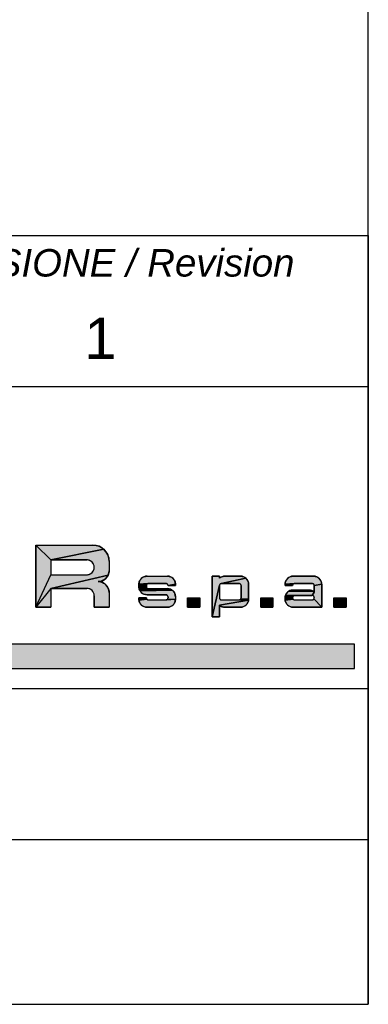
# Model space of a CAD drawing. Extents: x -1529 to 1181, y 8 to 1701.
# Tile 60 of 74: x 1156 to 1181, y 8 to 80. Entities that reach past the tile are written whole.
import ezdxf

# ---------------------------------------------------------------- set-up
doc = ezdxf.new("R2010")
doc.units = 0
doc.header["$LTSCALE"] = 65.395
doc.layers.get('0').update_dxf_attribs({"linetype": 'CONTINUOUS'})
doc.layers.add('7_ALL_NOTE', color=7, linetype='CONTINUOUS')
doc.styles.add('TEXTSTYLE_2', font='ariali.ttf')
doc.styles.add('TEXTSTYLE_3', font='arial.ttf')

# ---------------------------------------------------------------- blocks, each defined once
blk = doc.blocks.new('SICOR_LOGO_BL0', base_point=(1142.225, 40.445))
at = {"linetype": 'CONTINUOUS'}
for points in [[(1161.744, 41.143), (1157.897, 40.363), (1156.813, 41.447), (1160.953, 41.447), (1161.076, 41.441), (1161.199, 41.421), (1161.318, 41.389), (1161.434, 41.345), (1161.544, 41.289), (1161.648, 41.221)], [(1157.897, 40.363), (1161.744, 41.143), (1161.832, 41.056), (1161.91, 40.96), (1161.977, 40.856), (1162.033, 40.745), (1162.078, 40.63), (1162.11, 40.51), (1162.129, 40.388), (1162.136, 40.264), (1162.136, 39.574), (1162.131, 39.492), (1162.118, 39.411), (1162.097, 39.331), (1162.067, 39.254), (1157.897, 38.293), (1156.813, 36.913), (1157.897, 39.279), (1160.509, 39.279), (1160.566, 39.282), (1160.622, 39.291), (1160.677, 39.305), (1160.73, 39.326), (1160.78, 39.351), (1160.828, 39.382), (1160.872, 39.418), (1160.912, 39.458), (1160.948, 39.502), (1160.979, 39.55), (1161.005, 39.6), (1161.025, 39.653), (1161.04, 39.708), (1161.048, 39.764), (1161.051, 39.821), (1161.048, 39.878), (1161.04, 39.934), (1161.025, 39.988), (1161.005, 40.041), (1160.979, 40.092), (1160.948, 40.139), (1160.912, 40.184), (1160.872, 40.224), (1160.828, 40.259), (1160.78, 40.29), (1160.73, 40.316), (1160.677, 40.336), (1160.622, 40.351), (1160.566, 40.36), (1160.509, 40.363)], [(1157.897, 38.293), (1162.067, 39.254), (1162.03, 39.18), (1161.985, 39.111), (1161.933, 39.047), (1161.875, 38.989), (1161.811, 38.937), (1161.741, 38.892), (1161.668, 38.854), (1161.591, 38.825), (1161.347, 38.786), (1161.429, 38.782), (1161.511, 38.769), (1161.591, 38.747), (1161.668, 38.718), (1161.741, 38.68), (1161.811, 38.635), (1161.875, 38.583), (1161.933, 38.525), (1161.985, 38.461), (1162.03, 38.392), (1162.067, 38.318), (1162.097, 38.241), (1162.118, 38.161), (1162.131, 38.08), (1162.136, 37.998), (1162.136, 36.913), (1161.051, 36.913), (1161.051, 37.751), (1161.048, 37.808), (1161.04, 37.864), (1161.025, 37.919), (1161.005, 37.972), (1160.979, 38.022), (1160.948, 38.07), (1160.912, 38.114), (1160.872, 38.154), (1160.828, 38.19), (1160.78, 38.221), (1160.73, 38.246), (1160.677, 38.267), (1160.622, 38.281), (1160.566, 38.29), (1160.509, 38.293)], [(1164.836, 39.177), (1164.898, 39.18), (1166.377, 39.18), (1166.438, 39.177), (1166.5, 39.167), (1166.559, 39.151), (1166.617, 39.129), (1166.672, 39.101), (1166.724, 39.067), (1166.772, 39.028), (1166.816, 38.985), (1166.855, 38.936), (1166.889, 38.885), (1166.917, 38.829), (1166.939, 38.772), (1166.955, 38.712), (1166.965, 38.651), (1166.968, 38.589), (1166.425, 38.506), (1166.423, 38.521), (1166.419, 38.536), (1166.413, 38.55), (1166.406, 38.564), (1166.398, 38.577), (1166.388, 38.589), (1166.377, 38.6), (1166.365, 38.61), (1166.352, 38.618), (1166.338, 38.625), (1166.324, 38.631), (1166.309, 38.635), (1166.294, 38.637), (1166.278, 38.638), (1164.997, 38.638), (1164.981, 38.637), (1164.307, 38.589), (1164.31, 38.651), (1164.32, 38.712), (1164.336, 38.772), (1164.358, 38.829), (1164.386, 38.885), (1164.42, 38.936), (1164.459, 38.985), (1164.503, 39.028), (1164.551, 39.067), (1164.603, 39.101), (1164.658, 39.129), (1164.715, 39.151), (1164.775, 39.167)], [(1170.519, 39.179), (1170.562, 39.18), (1171.696, 39.18), (1171.758, 39.177), (1171.819, 39.167), (1171.879, 39.151), (1171.936, 39.129), (1171.992, 39.101), (1172.043, 39.067), (1172.092, 39.028), (1170.285, 38.635), (1170.27, 38.631), (1170.256, 38.625), (1170.242, 38.618), (1170.229, 38.61), (1170.217, 38.6), (1170.206, 38.589), (1170.196, 38.577), (1170.188, 38.564), (1170.181, 38.55), (1170.175, 38.536), (1170.171, 38.521), (1169.626, 36.223), (1169.626, 39.18), (1170.168, 39.18), (1170.168, 39.03), (1170.201, 39.057), (1170.236, 39.082), (1170.273, 39.105), (1170.312, 39.124), (1170.351, 39.141), (1170.392, 39.155), (1170.434, 39.166), (1170.476, 39.174)], [(1170.316, 38.638), (1170.301, 38.637), (1170.285, 38.635), (1172.092, 39.028), (1172.135, 38.985), (1172.174, 38.936), (1172.208, 38.885), (1172.236, 38.829), (1172.258, 38.772), (1172.274, 38.712), (1172.284, 38.651), (1172.287, 38.589), (1172.287, 38.49), (1172.287, 37.505), (1171.725, 37.529), (1171.732, 37.543), (1171.738, 37.558), (1171.742, 37.573), (1171.744, 37.588), (1171.745, 37.603), (1171.745, 38.49), (1171.744, 38.506), (1171.742, 38.521), (1171.738, 38.536), (1171.732, 38.55), (1171.725, 38.564), (1171.717, 38.577), (1171.707, 38.589), (1171.696, 38.6), (1171.684, 38.61), (1171.671, 38.618), (1171.657, 38.625), (1171.643, 38.631), (1171.628, 38.635), (1171.613, 38.637), (1171.597, 38.638)], [(1175.478, 39.177), (1175.54, 39.18), (1177.018, 39.18), (1177.08, 39.177), (1177.141, 39.167), (1177.201, 39.151), (1177.259, 39.129), (1177.314, 39.101), (1177.366, 39.067), (1177.414, 39.028), (1177.458, 38.985), (1177.497, 38.936), (1177.53, 38.885), (1177.558, 38.829), (1177.581, 38.772), (1177.597, 38.712), (1177.606, 38.651), (1177.609, 38.589), (1177.067, 38.506), (1177.064, 38.521), (1177.06, 38.536), (1177.055, 38.55), (1177.048, 38.564), (1177.039, 38.577), (1177.029, 38.589), (1177.018, 38.6), (1177.006, 38.61), (1176.993, 38.618), (1176.98, 38.625), (1176.965, 38.631), (1176.95, 38.635), (1176.935, 38.637), (1176.92, 38.638), (1175.638, 38.638), (1175.623, 38.637), (1174.948, 38.589), (1174.952, 38.651), (1174.961, 38.712), (1174.977, 38.772), (1174.999, 38.829), (1175.028, 38.885), (1175.061, 38.936), (1175.1, 38.985), (1175.144, 39.028), (1175.192, 39.067), (1175.244, 39.101), (1175.299, 39.129), (1175.357, 39.151), (1175.417, 39.167)], [(1164.887, 38.589), (1164.877, 38.577), (1164.307, 38.412), (1164.307, 38.589), (1164.981, 38.637), (1164.966, 38.635), (1164.951, 38.631), (1164.937, 38.625), (1164.923, 38.618), (1164.91, 38.61), (1164.898, 38.6)], [(1164.849, 38.421), (1164.85, 38.406), (1164.31, 38.35), (1164.307, 38.412), (1164.877, 38.577), (1164.869, 38.564), (1164.862, 38.55), (1164.856, 38.536), (1164.852, 38.521), (1164.85, 38.506), (1164.849, 38.49)], [(1164.862, 38.361), (1164.869, 38.347), (1164.32, 38.289), (1164.31, 38.35), (1164.85, 38.406), (1164.852, 38.39), (1164.856, 38.376)], [(1164.923, 38.293), (1164.937, 38.286), (1164.336, 38.229), (1164.32, 38.289), (1164.869, 38.347), (1164.877, 38.334), (1164.887, 38.322), (1164.898, 38.311), (1164.91, 38.302)], [(1166.559, 38.244), (1166.617, 38.222), (1164.358, 38.171), (1164.336, 38.229), (1164.937, 38.286), (1164.951, 38.281), (1164.966, 38.277), (1164.981, 38.274), (1164.997, 38.273), (1166.377, 38.273), (1166.438, 38.27), (1166.5, 38.26)], [(1166.672, 38.194), (1166.724, 38.16), (1164.386, 38.116), (1164.358, 38.171), (1166.617, 38.222)], [(1166.772, 38.121), (1166.816, 38.078), (1166.855, 38.03), (1166.889, 37.978), (1166.917, 37.923), (1166.939, 37.865), (1166.955, 37.805), (1166.965, 37.744), (1166.968, 37.682), (1166.968, 37.505), (1166.352, 37.475), (1166.365, 37.484), (1166.377, 37.493), (1166.388, 37.504), (1166.398, 37.516), (1166.406, 37.529), (1166.413, 37.543), (1166.419, 37.558), (1166.423, 37.573), (1166.425, 37.588), (1166.426, 37.603), (1166.426, 37.672), (1166.425, 37.688), (1166.423, 37.703), (1166.419, 37.718), (1166.413, 37.732), (1166.406, 37.746), (1166.398, 37.759), (1166.388, 37.771), (1166.377, 37.782), (1166.365, 37.792), (1166.352, 37.8), (1166.338, 37.807), (1166.324, 37.813), (1166.309, 37.817), (1166.294, 37.819), (1166.278, 37.82), (1164.898, 37.82), (1164.836, 37.823), (1164.775, 37.833), (1164.715, 37.849), (1164.658, 37.871), (1164.603, 37.899), (1164.551, 37.933), (1164.503, 37.972), (1164.459, 38.016), (1164.42, 38.064), (1164.386, 38.116), (1166.724, 38.16)], [(1171.597, 37.455), (1171.613, 37.456), (1172.284, 37.443), (1170.168, 37.064), (1170.168, 36.223), (1169.626, 36.223), (1170.171, 38.521), (1170.169, 38.506), (1170.168, 38.49), (1170.168, 37.603), (1170.169, 37.588), (1170.171, 37.573), (1170.175, 37.558), (1170.181, 37.543), (1170.188, 37.529), (1170.196, 37.516), (1170.206, 37.504), (1170.217, 37.493), (1170.229, 37.484), (1170.242, 37.475), (1170.256, 37.468), (1170.27, 37.463), (1170.285, 37.459), (1170.301, 37.456), (1170.316, 37.455)], [(1175.528, 38.589), (1175.519, 38.577), (1174.948, 38.49), (1174.948, 38.589), (1175.623, 38.637), (1175.608, 38.635), (1175.593, 38.631), (1175.578, 38.625), (1175.564, 38.618), (1175.551, 38.61), (1175.539, 38.6)], [(1175.491, 38.506), (1175.49, 38.49), (1174.948, 38.49), (1175.519, 38.577), (1175.51, 38.564), (1175.503, 38.55), (1175.498, 38.536), (1175.494, 38.521)], [(1176.999, 38.072), (1177.034, 38.047), (1177.067, 38.019), (1176.92, 37.776), (1175.663, 37.776), (1174.976, 37.782), (1174.997, 37.837), (1175.024, 37.889), (1175.056, 37.938), (1175.093, 37.984), (1175.134, 38.026), (1175.18, 38.063), (1176.962, 38.095)], [(1176.843, 38.145), (1176.884, 38.131), (1176.924, 38.114), (1176.962, 38.095), (1175.18, 38.063), (1175.229, 38.095), (1175.282, 38.121), (1175.337, 38.142), (1176.802, 38.156)], [(1176.716, 38.168), (1176.759, 38.164), (1176.802, 38.156), (1175.337, 38.142), (1175.393, 38.158), (1175.451, 38.167), (1175.51, 38.17), (1176.673, 38.17)], [(1177.067, 38.506), (1177.609, 38.589), (1177.609, 38.49), (1177.609, 36.913), (1177.048, 37.529), (1177.055, 37.543), (1177.06, 37.558), (1177.064, 37.573), (1177.067, 37.588), (1177.067, 37.628), (1177.067, 37.643), (1177.064, 37.659), (1177.06, 37.674), (1177.055, 37.688), (1177.048, 37.702), (1177.039, 37.715), (1177.029, 37.727), (1177.018, 37.738), (1177.006, 37.748), (1176.993, 37.756), (1176.98, 37.763), (1176.965, 37.769), (1176.95, 37.773), (1176.935, 37.775), (1176.92, 37.776), (1177.067, 38.019), (1177.067, 38.49)], [(1164.877, 37.516), (1164.887, 37.504), (1164.31, 37.443), (1164.307, 37.505), (1164.307, 37.603), (1164.849, 37.603), (1164.85, 37.588), (1164.852, 37.573), (1164.856, 37.558), (1164.862, 37.543), (1164.869, 37.529)], [(1166.278, 37.455), (1166.294, 37.456), (1166.968, 37.505), (1166.965, 37.443), (1166.955, 37.382), (1166.939, 37.322), (1166.917, 37.264), (1166.889, 37.209), (1166.855, 37.157), (1166.816, 37.109), (1166.772, 37.065), (1166.724, 37.026), (1166.672, 36.993), (1166.617, 36.964), (1166.559, 36.942), (1166.5, 36.926), (1166.438, 36.917), (1166.377, 36.913), (1164.898, 36.913), (1164.836, 36.917), (1164.775, 36.926), (1164.715, 36.942), (1164.658, 36.964), (1164.603, 36.993), (1164.551, 37.026), (1164.503, 37.065), (1164.459, 37.109), (1164.42, 37.157), (1164.386, 37.209), (1164.358, 37.264), (1164.336, 37.322), (1164.32, 37.382), (1164.31, 37.443), (1164.887, 37.504), (1164.898, 37.493), (1164.91, 37.484), (1164.923, 37.475), (1164.937, 37.468), (1164.951, 37.463), (1164.966, 37.459), (1164.981, 37.456), (1164.997, 37.455)], [(1166.352, 37.475), (1166.968, 37.505), (1166.294, 37.456), (1166.309, 37.459), (1166.324, 37.463), (1166.338, 37.468)], [(1170.168, 37.064), (1172.284, 37.443), (1172.274, 37.382), (1172.258, 37.322), (1172.236, 37.264), (1172.208, 37.209), (1172.174, 37.157), (1172.135, 37.109), (1172.092, 37.065), (1172.043, 37.026), (1171.992, 36.993), (1171.936, 36.964), (1171.879, 36.942), (1171.819, 36.926), (1171.758, 36.917), (1171.696, 36.913), (1170.562, 36.913), (1170.519, 36.915), (1170.476, 36.92), (1170.434, 36.927), (1170.392, 36.938), (1170.351, 36.952), (1170.312, 36.969), (1170.273, 36.989), (1170.236, 37.011), (1170.201, 37.036)], [(1171.717, 37.516), (1171.725, 37.529), (1172.287, 37.505), (1172.284, 37.443), (1171.613, 37.456), (1171.628, 37.459), (1171.643, 37.463), (1171.657, 37.468), (1171.671, 37.475), (1171.684, 37.484), (1171.696, 37.493), (1171.707, 37.504)], [(1175.505, 37.673), (1175.499, 37.657), (1174.948, 37.603), (1174.951, 37.667), (1175.535, 37.719), (1175.523, 37.705), (1175.514, 37.69)], [(1175.491, 37.621), (1175.49, 37.603), (1174.948, 37.505), (1174.948, 37.603), (1175.499, 37.657), (1175.494, 37.639)], [(1175.519, 37.516), (1175.528, 37.504), (1174.952, 37.443), (1174.948, 37.505), (1175.49, 37.603), (1175.491, 37.588), (1175.494, 37.573), (1175.498, 37.558), (1175.503, 37.543), (1175.51, 37.529)], [(1175.548, 37.731), (1175.535, 37.719), (1174.951, 37.667), (1174.961, 37.725), (1174.976, 37.782), (1175.645, 37.775), (1175.627, 37.772), (1175.61, 37.767), (1175.593, 37.761), (1175.577, 37.753), (1175.562, 37.743)], [(1176.92, 37.455), (1176.935, 37.456), (1176.95, 37.459), (1176.965, 37.463), (1176.98, 37.468), (1176.993, 37.475), (1177.006, 37.484), (1177.018, 37.493), (1177.029, 37.504), (1177.039, 37.516), (1177.048, 37.529), (1177.609, 36.913), (1175.54, 36.913), (1175.478, 36.917), (1175.417, 36.926), (1175.357, 36.942), (1175.299, 36.964), (1175.244, 36.993), (1175.192, 37.026), (1175.144, 37.065), (1175.1, 37.109), (1175.061, 37.157), (1175.028, 37.209), (1174.999, 37.264), (1174.977, 37.322), (1174.961, 37.382), (1174.952, 37.443), (1175.528, 37.504), (1175.539, 37.493), (1175.551, 37.484), (1175.564, 37.475), (1175.578, 37.468), (1175.593, 37.463), (1175.608, 37.459), (1175.623, 37.456), (1175.638, 37.455)]]:
    blk.add_hatch(color=1, dxfattribs=at).paths.add_polyline_path(points)
at = {"color": 1, "linetype": 'CONTINUOUS'}
for p, q in [((1156.813, 41.447), (1156.813, 36.913)), ((1156.813, 41.447), (1160.953, 41.447)), ((1156.813, 36.913), (1156.813, 41.447)), ((1156.813, 41.447), (1160.953, 41.447)), ((1156.813, 40.264), (1156.813, 39.18)), ((1156.813, 40.264), (1156.813, 39.18)), ((1157.897, 40.363), (1160.509, 40.363)), ((1157.897, 40.363), (1157.897, 39.279)), ((1160.509, 40.363), (1157.897, 40.363)), ((1157.897, 40.363), (1157.897, 39.279)), ((1162.136, 40.264), (1162.136, 39.574)), ((1162.136, 40.264), (1162.136, 40.067)), ((1162.136, 40.264), (1162.136, 39.574)), ((1157.897, 40.067), (1157.897, 40.018)), ((1157.897, 39.279), (1160.509, 39.279)), ((1157.897, 39.279), (1160.509, 39.279)), ((1164.898, 39.18), (1166.377, 39.18)), ((1164.898, 39.18), (1166.377, 39.18)), ((1170.168, 39.18), (1169.626, 39.18)), ((1169.626, 39.18), (1169.626, 36.223)), ((1169.626, 39.18), (1169.626, 36.223)), ((1170.168, 39.18), (1169.626, 39.18)), ((1170.168, 39.18), (1170.168, 39.03)), ((1170.168, 39.03), (1170.168, 39.18)), ((1170.562, 39.18), (1171.696, 39.18)), ((1171.696, 39.18), (1170.562, 39.18)), ((1175.54, 39.18), (1177.018, 39.18)), ((1177.018, 39.18), (1175.54, 39.18)), ((1157.897, 38.293), (1157.897, 36.913)), ((1157.897, 38.293), (1160.509, 38.293)), ((1160.509, 38.293), (1157.897, 38.293)), ((1157.897, 38.293), (1157.897, 36.913)), ((1164.307, 38.589), (1164.307, 38.412)), ((1164.307, 38.412), (1164.307, 38.589)), ((1164.849, 38.49), (1164.849, 38.421)), ((1164.849, 38.49), (1164.849, 38.421)), ((1164.997, 38.638), (1166.278, 38.638)), ((1166.278, 38.638), (1164.997, 38.638)), ((1164.997, 38.273), (1166.377, 38.273)), ((1164.997, 38.273), (1166.377, 38.273)), ((1166.426, 38.49), (1166.968, 38.49)), ((1166.968, 38.49), (1166.426, 38.49)), ((1166.968, 38.589), (1166.968, 38.49)), ((1166.968, 38.589), (1166.968, 38.49)), ((1169.626, 38.589), (1169.626, 38.367)), ((1170.168, 38.49), (1170.168, 37.603)), ((1170.168, 38.49), (1170.168, 38.466)), ((1170.168, 38.49), (1170.168, 37.603)), ((1170.316, 38.638), (1171.597, 38.638)), ((1171.597, 38.638), (1170.316, 38.638)), ((1171.745, 38.49), (1171.745, 37.628)), ((1171.745, 37.628), (1171.745, 38.49)), ((1172.287, 38.589), (1172.287, 38.49)), ((1172.287, 38.49), (1172.287, 38.589)), ((1172.287, 38.49), (1172.287, 37.505)), ((1172.287, 37.505), (1172.287, 38.49)), ((1174.948, 38.589), (1174.948, 38.49)), ((1174.948, 38.589), (1174.948, 38.49)), ((1175.49, 38.49), (1174.948, 38.49)), ((1174.948, 38.49), (1175.49, 38.49)), ((1175.51, 38.17), (1176.673, 38.17)), ((1176.673, 38.17), (1175.51, 38.17)), ((1175.638, 38.638), (1176.92, 38.638)), ((1175.638, 38.638), (1176.92, 38.638)), ((1177.067, 38.49), (1177.067, 38.019)), ((1177.067, 38.49), (1177.067, 38.019)), ((1177.609, 38.589), (1177.609, 38.49)), ((1177.609, 38.49), (1177.609, 38.589)), ((1177.609, 38.49), (1177.609, 36.913)), ((1177.609, 36.913), (1177.609, 38.49)), ((1161.051, 37.751), (1161.051, 36.913)), ((1161.051, 36.913), (1161.051, 37.751)), ((1162.136, 37.998), (1162.136, 36.913)), ((1162.136, 37.998), (1162.136, 36.913)), ((1164.849, 37.603), (1164.307, 37.603)), ((1164.307, 37.505), (1164.307, 37.603)), ((1164.307, 37.505), (1164.307, 37.603)), ((1164.307, 37.603), (1164.849, 37.603)), ((1164.898, 37.82), (1166.278, 37.82)), ((1166.278, 37.82), (1164.898, 37.82)), ((1164.997, 37.455), (1166.278, 37.455)), ((1164.997, 37.455), (1166.278, 37.455)), ((1166.426, 37.672), (1166.426, 37.603)), ((1166.426, 37.603), (1166.426, 37.672)), ((1166.968, 37.682), (1166.968, 37.505)), ((1166.968, 37.682), (1166.968, 37.505)), ((1167.852, 37.603), (1168.739, 37.603)), ((1167.852, 37.603), (1167.852, 36.913)), ((1167.852, 36.913), (1167.852, 37.603)), ((1167.852, 37.603), (1168.739, 37.603)), ((1168.739, 37.603), (1168.739, 36.913)), ((1168.739, 37.603), (1168.739, 36.913)), ((1169.626, 37.603), (1169.626, 37.505)), ((1170.316, 37.455), (1171.597, 37.455)), ((1170.316, 37.455), (1171.597, 37.455)), ((1171.745, 37.628), (1171.745, 37.603)), ((1171.745, 37.603), (1171.745, 37.628)), ((1173.174, 37.603), (1174.061, 37.603)), ((1173.174, 37.603), (1173.174, 36.913)), ((1173.174, 36.913), (1173.174, 37.603)), ((1173.174, 37.603), (1174.061, 37.603)), ((1174.061, 37.603), (1174.061, 36.913)), ((1174.061, 37.603), (1174.061, 36.913)), ((1174.948, 37.603), (1174.948, 37.608)), ((1174.948, 37.608), (1174.948, 37.603)), ((1174.948, 37.603), (1174.948, 37.505)), ((1174.948, 37.603), (1174.948, 37.505)), ((1175.638, 37.455), (1176.92, 37.455)), ((1175.638, 37.455), (1176.92, 37.455)), ((1175.663, 37.776), (1176.92, 37.776)), ((1176.92, 37.776), (1175.663, 37.776)), ((1177.067, 37.628), (1177.067, 37.603)), ((1177.067, 37.603), (1177.067, 37.628)), ((1177.609, 37.726), (1177.609, 37.505)), ((1178.497, 37.603), (1179.384, 37.603)), ((1178.497, 37.603), (1178.497, 36.913)), ((1178.497, 36.913), (1178.497, 37.603)), ((1178.497, 37.603), (1179.384, 37.603)), ((1179.384, 37.603), (1179.384, 36.913)), ((1179.384, 37.603), (1179.384, 36.913)), ((1156.813, 36.913), (1157.897, 36.913)), ((1157.897, 36.913), (1156.813, 36.913)), ((1161.051, 36.913), (1162.136, 36.913)), ((1162.136, 36.913), (1161.051, 36.913)), ((1164.898, 36.913), (1166.377, 36.913)), ((1166.377, 36.913), (1164.898, 36.913)), ((1167.852, 36.913), (1168.739, 36.913)), ((1168.739, 36.913), (1167.852, 36.913)), ((1170.168, 37.064), (1170.168, 36.223)), ((1170.168, 36.223), (1170.168, 37.064)), ((1170.562, 36.913), (1171.696, 36.913)), ((1170.562, 36.913), (1171.696, 36.913)), ((1173.174, 36.913), (1174.061, 36.913)), ((1174.061, 36.913), (1173.174, 36.913)), ((1175.54, 36.913), (1177.609, 36.913)), ((1175.54, 36.913), (1177.609, 36.913)), ((1178.497, 36.913), (1179.384, 36.913)), ((1179.384, 36.913), (1178.497, 36.913)), ((1170.168, 36.223), (1169.626, 36.223)), ((1169.626, 36.223), (1170.168, 36.223)), ((1180.003, 34.226), (1126.364, 34.226)), ((1180.003, 34.226), (1126.364, 34.226)), ((1180.003, 34.226), (1126.364, 34.226)), ((1180.003, 32.448), (1180.003, 34.226)), ((1180.003, 32.448), (1180.003, 34.226)), ((1180.003, 32.448), (1180.003, 34.226)), ((1109.78, 32.448), (1180.003, 32.448)), ((1109.78, 32.448), (1180.003, 32.448)), ((1109.78, 32.448), (1180.003, 32.448))]:
    blk.add_line(p, q, dxfattribs=at)
for points in [[(1161.744, 41.143), (1157.897, 40.363), (1156.813, 41.447), (1160.953, 41.447), (1161.076, 41.441), (1161.199, 41.421), (1161.318, 41.389), (1161.434, 41.345), (1161.544, 41.289), (1161.648, 41.221), (1161.744, 41.143)], [(1157.897, 40.363), (1161.744, 41.143), (1161.832, 41.056), (1161.91, 40.96), (1161.977, 40.856), (1162.033, 40.745), (1162.078, 40.63), (1162.11, 40.51), (1162.129, 40.388), (1162.136, 40.264), (1162.136, 39.574), (1162.131, 39.492), (1162.118, 39.411), (1162.097, 39.331), (1162.067, 39.254), (1157.897, 38.293), (1156.813, 36.913), (1157.897, 39.279), (1160.509, 39.279), (1160.566, 39.282), (1160.622, 39.291), (1160.677, 39.305), (1160.73, 39.326), (1160.78, 39.351), (1160.828, 39.382), (1160.872, 39.418), (1160.912, 39.458), (1160.948, 39.502), (1160.979, 39.55), (1161.005, 39.6), (1161.025, 39.653), (1161.04, 39.708), (1161.048, 39.764), (1161.051, 39.821), (1161.048, 39.878), (1161.04, 39.934), (1161.025, 39.988), (1161.005, 40.041), (1160.979, 40.092), (1160.948, 40.139), (1160.912, 40.184), (1160.872, 40.224), (1160.828, 40.259), (1160.78, 40.29), (1160.73, 40.316), (1160.677, 40.336), (1160.622, 40.351), (1160.566, 40.36), (1160.509, 40.363), (1157.897, 40.363)], [(1157.897, 38.293), (1162.067, 39.254), (1162.03, 39.18), (1161.985, 39.111), (1161.933, 39.047), (1161.875, 38.989), (1161.811, 38.937), (1161.741, 38.892), (1161.668, 38.854), (1161.591, 38.825), (1161.347, 38.786), (1161.429, 38.782), (1161.511, 38.769), (1161.591, 38.747), (1161.668, 38.718), (1161.741, 38.68), (1161.811, 38.635), (1161.875, 38.583), (1161.933, 38.525), (1161.985, 38.461), (1162.03, 38.392), (1162.067, 38.318), (1162.097, 38.241), (1162.118, 38.161), (1162.131, 38.08), (1162.136, 37.998), (1162.136, 36.913), (1161.051, 36.913), (1161.051, 37.751), (1161.048, 37.808), (1161.04, 37.864), (1161.025, 37.919), (1161.005, 37.972), (1160.979, 38.022), (1160.948, 38.07), (1160.912, 38.114), (1160.872, 38.154), (1160.828, 38.19), (1160.78, 38.221), (1160.73, 38.246), (1160.677, 38.267), (1160.622, 38.281), (1160.566, 38.29), (1160.509, 38.293), (1157.897, 38.293)], [(1164.836, 39.177), (1164.898, 39.18), (1166.377, 39.18), (1166.438, 39.177), (1166.5, 39.167), (1166.559, 39.151), (1166.617, 39.129), (1166.672, 39.101), (1166.724, 39.067), (1166.772, 39.028), (1166.816, 38.985), (1166.855, 38.936), (1166.889, 38.885), (1166.917, 38.829), (1166.939, 38.772), (1166.955, 38.712), (1166.965, 38.651), (1166.968, 38.589), (1166.425, 38.506), (1166.423, 38.521), (1166.419, 38.536), (1166.413, 38.55), (1166.406, 38.564), (1166.398, 38.577), (1166.388, 38.589), (1166.377, 38.6), (1166.365, 38.61), (1166.352, 38.618), (1166.338, 38.625), (1166.324, 38.631), (1166.309, 38.635), (1166.294, 38.637), (1166.278, 38.638), (1164.997, 38.638), (1164.981, 38.637), (1164.307, 38.589), (1164.31, 38.651), (1164.32, 38.712), (1164.336, 38.772), (1164.358, 38.829), (1164.386, 38.885), (1164.42, 38.936), (1164.459, 38.985), (1164.503, 39.028), (1164.551, 39.067), (1164.603, 39.101), (1164.658, 39.129), (1164.715, 39.151), (1164.775, 39.167), (1164.836, 39.177)], [(1170.519, 39.179), (1170.562, 39.18), (1171.696, 39.18), (1171.758, 39.177), (1171.819, 39.167), (1171.879, 39.151), (1171.936, 39.129), (1171.992, 39.101), (1172.043, 39.067), (1172.092, 39.028), (1170.285, 38.635), (1170.27, 38.631), (1170.256, 38.625), (1170.242, 38.618), (1170.229, 38.61), (1170.217, 38.6), (1170.206, 38.589), (1170.196, 38.577), (1170.188, 38.564), (1170.181, 38.55), (1170.175, 38.536), (1170.171, 38.521), (1169.626, 36.223), (1169.626, 39.18), (1170.168, 39.18), (1170.168, 39.03), (1170.201, 39.057), (1170.236, 39.082), (1170.273, 39.105), (1170.312, 39.124), (1170.351, 39.141), (1170.392, 39.155), (1170.434, 39.166), (1170.476, 39.174), (1170.519, 39.179)], [(1170.316, 38.638), (1170.301, 38.637), (1170.285, 38.635), (1172.092, 39.028), (1172.135, 38.985), (1172.174, 38.936), (1172.208, 38.885), (1172.236, 38.829), (1172.258, 38.772), (1172.274, 38.712), (1172.284, 38.651), (1172.287, 38.589), (1172.287, 38.49), (1172.287, 37.505), (1171.725, 37.529), (1171.732, 37.543), (1171.738, 37.558), (1171.742, 37.573), (1171.744, 37.588), (1171.745, 37.603), (1171.745, 38.49), (1171.744, 38.506), (1171.742, 38.521), (1171.738, 38.536), (1171.732, 38.55), (1171.725, 38.564), (1171.717, 38.577), (1171.707, 38.589), (1171.696, 38.6), (1171.684, 38.61), (1171.671, 38.618), (1171.657, 38.625), (1171.643, 38.631), (1171.628, 38.635), (1171.613, 38.637), (1171.597, 38.638), (1170.316, 38.638)], [(1175.478, 39.177), (1175.54, 39.18), (1177.018, 39.18), (1177.08, 39.177), (1177.141, 39.167), (1177.201, 39.151), (1177.259, 39.129), (1177.314, 39.101), (1177.366, 39.067), (1177.414, 39.028), (1177.458, 38.985), (1177.497, 38.936), (1177.53, 38.885), (1177.558, 38.829), (1177.581, 38.772), (1177.597, 38.712), (1177.606, 38.651), (1177.609, 38.589), (1177.067, 38.506), (1177.064, 38.521), (1177.06, 38.536), (1177.055, 38.55), (1177.048, 38.564), (1177.039, 38.577), (1177.029, 38.589), (1177.018, 38.6), (1177.006, 38.61), (1176.993, 38.618), (1176.98, 38.625), (1176.965, 38.631), (1176.95, 38.635), (1176.935, 38.637), (1176.92, 38.638), (1175.638, 38.638), (1175.623, 38.637), (1174.948, 38.589), (1174.952, 38.651), (1174.961, 38.712), (1174.977, 38.772), (1174.999, 38.829), (1175.028, 38.885), (1175.061, 38.936), (1175.1, 38.985), (1175.144, 39.028), (1175.192, 39.067), (1175.244, 39.101), (1175.299, 39.129), (1175.357, 39.151), (1175.417, 39.167), (1175.478, 39.177)], [(1164.887, 38.589), (1164.877, 38.577), (1164.307, 38.412), (1164.307, 38.589), (1164.981, 38.637), (1164.966, 38.635), (1164.951, 38.631), (1164.937, 38.625), (1164.923, 38.618), (1164.91, 38.61), (1164.898, 38.6), (1164.887, 38.589)], [(1164.849, 38.421), (1164.85, 38.406), (1164.31, 38.35), (1164.307, 38.412), (1164.877, 38.577), (1164.869, 38.564), (1164.862, 38.55), (1164.856, 38.536), (1164.852, 38.521), (1164.85, 38.506), (1164.849, 38.49), (1164.849, 38.421)], [(1164.862, 38.361), (1164.869, 38.347), (1164.32, 38.289), (1164.31, 38.35), (1164.85, 38.406), (1164.852, 38.39), (1164.856, 38.376), (1164.862, 38.361)], [(1164.923, 38.293), (1164.937, 38.286), (1164.336, 38.229), (1164.32, 38.289), (1164.869, 38.347), (1164.877, 38.334), (1164.887, 38.322), (1164.898, 38.311), (1164.91, 38.302), (1164.923, 38.293)], [(1166.559, 38.244), (1166.617, 38.222), (1164.358, 38.171), (1164.336, 38.229), (1164.937, 38.286), (1164.951, 38.281), (1164.966, 38.277), (1164.981, 38.274), (1164.997, 38.273), (1166.377, 38.273), (1166.438, 38.27), (1166.5, 38.26), (1166.559, 38.244)], [(1166.672, 38.194), (1166.724, 38.16), (1164.386, 38.116), (1164.358, 38.171), (1166.617, 38.222), (1166.672, 38.194)], [(1166.772, 38.121), (1166.816, 38.078), (1166.855, 38.03), (1166.889, 37.978), (1166.917, 37.923), (1166.939, 37.865), (1166.955, 37.805), (1166.965, 37.744), (1166.968, 37.682), (1166.968, 37.505), (1166.352, 37.475), (1166.365, 37.484), (1166.377, 37.493), (1166.388, 37.504), (1166.398, 37.516), (1166.406, 37.529), (1166.413, 37.543), (1166.419, 37.558), (1166.423, 37.573), (1166.425, 37.588), (1166.426, 37.603), (1166.426, 37.672), (1166.425, 37.688), (1166.423, 37.703), (1166.419, 37.718), (1166.413, 37.732), (1166.406, 37.746), (1166.398, 37.759), (1166.388, 37.771), (1166.377, 37.782), (1166.365, 37.792), (1166.352, 37.8), (1166.338, 37.807), (1166.324, 37.813), (1166.309, 37.817), (1166.294, 37.819), (1166.278, 37.82), (1164.898, 37.82), (1164.836, 37.823), (1164.775, 37.833), (1164.715, 37.849), (1164.658, 37.871), (1164.603, 37.899), (1164.551, 37.933), (1164.503, 37.972), (1164.459, 38.016), (1164.42, 38.064), (1164.386, 38.116), (1166.724, 38.16), (1166.772, 38.121)], [(1171.597, 37.455), (1171.613, 37.456), (1172.284, 37.443), (1170.168, 37.064), (1170.168, 36.223), (1169.626, 36.223), (1170.171, 38.521), (1170.169, 38.506), (1170.168, 38.49), (1170.168, 37.603), (1170.169, 37.588), (1170.171, 37.573), (1170.175, 37.558), (1170.181, 37.543), (1170.188, 37.529), (1170.196, 37.516), (1170.206, 37.504), (1170.217, 37.493), (1170.229, 37.484), (1170.242, 37.475), (1170.256, 37.468), (1170.27, 37.463), (1170.285, 37.459), (1170.301, 37.456), (1170.316, 37.455), (1171.597, 37.455)], [(1175.528, 38.589), (1175.519, 38.577), (1174.948, 38.49), (1174.948, 38.589), (1175.623, 38.637), (1175.608, 38.635), (1175.593, 38.631), (1175.578, 38.625), (1175.564, 38.618), (1175.551, 38.61), (1175.539, 38.6), (1175.528, 38.589)], [(1175.491, 38.506), (1175.49, 38.49), (1174.948, 38.49), (1175.519, 38.577), (1175.51, 38.564), (1175.503, 38.55), (1175.498, 38.536), (1175.494, 38.521), (1175.491, 38.506)], [(1176.999, 38.072), (1177.034, 38.047), (1177.067, 38.019), (1176.92, 37.776), (1175.663, 37.776), (1174.976, 37.782), (1174.997, 37.837), (1175.024, 37.889), (1175.056, 37.938), (1175.093, 37.984), (1175.134, 38.026), (1175.18, 38.063), (1176.962, 38.095), (1176.999, 38.072)], [(1176.843, 38.145), (1176.884, 38.131), (1176.924, 38.114), (1176.962, 38.095), (1175.18, 38.063), (1175.229, 38.095), (1175.282, 38.121), (1175.337, 38.142), (1176.802, 38.156), (1176.843, 38.145)], [(1176.716, 38.168), (1176.759, 38.164), (1176.802, 38.156), (1175.337, 38.142), (1175.393, 38.158), (1175.451, 38.167), (1175.51, 38.17), (1176.673, 38.17), (1176.716, 38.168)], [(1177.067, 38.506), (1177.609, 38.589), (1177.609, 38.49), (1177.609, 36.913), (1177.048, 37.529), (1177.055, 37.543), (1177.06, 37.558), (1177.064, 37.573), (1177.067, 37.588), (1177.067, 37.628), (1177.067, 37.643), (1177.064, 37.659), (1177.06, 37.674), (1177.055, 37.688), (1177.048, 37.702), (1177.039, 37.715), (1177.029, 37.727), (1177.018, 37.738), (1177.006, 37.748), (1176.993, 37.756), (1176.98, 37.763), (1176.965, 37.769), (1176.95, 37.773), (1176.935, 37.775), (1176.92, 37.776), (1177.067, 38.019), (1177.067, 38.49), (1177.067, 38.506)], [(1164.877, 37.516), (1164.887, 37.504), (1164.31, 37.443), (1164.307, 37.505), (1164.307, 37.603), (1164.849, 37.603), (1164.85, 37.588), (1164.852, 37.573), (1164.856, 37.558), (1164.862, 37.543), (1164.869, 37.529), (1164.877, 37.516)], [(1166.278, 37.455), (1166.294, 37.456), (1166.968, 37.505), (1166.965, 37.443), (1166.955, 37.382), (1166.939, 37.322), (1166.917, 37.264), (1166.889, 37.209), (1166.855, 37.157), (1166.816, 37.109), (1166.772, 37.065), (1166.724, 37.026), (1166.672, 36.993), (1166.617, 36.964), (1166.559, 36.942), (1166.5, 36.926), (1166.438, 36.917), (1166.377, 36.913), (1164.898, 36.913), (1164.836, 36.917), (1164.775, 36.926), (1164.715, 36.942), (1164.658, 36.964), (1164.603, 36.993), (1164.551, 37.026), (1164.503, 37.065), (1164.459, 37.109), (1164.42, 37.157), (1164.386, 37.209), (1164.358, 37.264), (1164.336, 37.322), (1164.32, 37.382), (1164.31, 37.443), (1164.887, 37.504), (1164.898, 37.493), (1164.91, 37.484), (1164.923, 37.475), (1164.937, 37.468), (1164.951, 37.463), (1164.966, 37.459), (1164.981, 37.456), (1164.997, 37.455), (1166.278, 37.455)], [(1166.352, 37.475), (1166.968, 37.505), (1166.294, 37.456), (1166.309, 37.459), (1166.324, 37.463), (1166.338, 37.468), (1166.352, 37.475)], [(1170.168, 37.064), (1172.284, 37.443), (1172.274, 37.382), (1172.258, 37.322), (1172.236, 37.264), (1172.208, 37.209), (1172.174, 37.157), (1172.135, 37.109), (1172.092, 37.065), (1172.043, 37.026), (1171.992, 36.993), (1171.936, 36.964), (1171.879, 36.942), (1171.819, 36.926), (1171.758, 36.917), (1171.696, 36.913), (1170.562, 36.913), (1170.519, 36.915), (1170.476, 36.92), (1170.434, 36.927), (1170.392, 36.938), (1170.351, 36.952), (1170.312, 36.969), (1170.273, 36.989), (1170.236, 37.011), (1170.201, 37.036), (1170.168, 37.064)], [(1171.717, 37.516), (1171.725, 37.529), (1172.287, 37.505), (1172.284, 37.443), (1171.613, 37.456), (1171.628, 37.459), (1171.643, 37.463), (1171.657, 37.468), (1171.671, 37.475), (1171.684, 37.484), (1171.696, 37.493), (1171.707, 37.504), (1171.717, 37.516)], [(1175.505, 37.673), (1175.499, 37.657), (1174.948, 37.603), (1174.951, 37.667), (1175.535, 37.719), (1175.523, 37.705), (1175.514, 37.69), (1175.505, 37.673)], [(1175.491, 37.621), (1175.49, 37.603), (1174.948, 37.505), (1174.948, 37.603), (1175.499, 37.657), (1175.494, 37.639), (1175.491, 37.621)], [(1175.519, 37.516), (1175.528, 37.504), (1174.952, 37.443), (1174.948, 37.505), (1175.49, 37.603), (1175.491, 37.588), (1175.494, 37.573), (1175.498, 37.558), (1175.503, 37.543), (1175.51, 37.529), (1175.519, 37.516)], [(1175.548, 37.731), (1175.535, 37.719), (1174.951, 37.667), (1174.961, 37.725), (1174.976, 37.782), (1175.645, 37.775), (1175.627, 37.772), (1175.61, 37.767), (1175.593, 37.761), (1175.577, 37.753), (1175.562, 37.743), (1175.548, 37.731)], [(1176.92, 37.455), (1176.935, 37.456), (1176.95, 37.459), (1176.965, 37.463), (1176.98, 37.468), (1176.993, 37.475), (1177.006, 37.484), (1177.018, 37.493), (1177.029, 37.504), (1177.039, 37.516), (1177.048, 37.529), (1177.609, 36.913), (1175.54, 36.913), (1175.478, 36.917), (1175.417, 36.926), (1175.357, 36.942), (1175.299, 36.964), (1175.244, 36.993), (1175.192, 37.026), (1175.144, 37.065), (1175.1, 37.109), (1175.061, 37.157), (1175.028, 37.209), (1174.999, 37.264), (1174.977, 37.322), (1174.961, 37.382), (1174.952, 37.443), (1175.528, 37.504), (1175.539, 37.493), (1175.551, 37.484), (1175.564, 37.475), (1175.578, 37.468), (1175.593, 37.463), (1175.608, 37.459), (1175.623, 37.456), (1175.638, 37.455), (1176.92, 37.455)]]:
    blk.add_lwpolyline(points, dxfattribs=at)
for centre, radius, start, end in [((1160.953, 40.264), 1.183, 0, 90), ((1160.953, 40.264), 1.183, 0, 90), ((1160.509, 39.821), 0.542, 0, 90), ((1160.509, 39.821), 0.542, 0, 90), ((1160.509, 39.821), 0.542, 270, 360), ((1160.509, 39.821), 0.542, 270, 360), ((1161.347, 39.574), 0.788, 270, 360), ((1161.347, 39.574), 0.788, 270, 360), ((1161.347, 37.998), 0.788, 0, 90), ((1161.347, 37.998), 0.788, 0, 90), ((1164.898, 38.589), 0.591, 90, 180), ((1164.898, 38.589), 0.591, 90, 180), ((1166.377, 38.589), 0.591, 0, 90), ((1166.377, 38.589), 0.591, 0, 90), ((1170.562, 38.589), 0.591, 90, 131.81032), ((1170.562, 38.589), 0.591, 90, 131.81032), ((1171.696, 38.589), 0.591, 0, 90), ((1171.696, 38.589), 0.591, 0, 90), ((1175.54, 38.589), 0.591, 90, 180), ((1175.54, 38.589), 0.591, 90, 180), ((1177.018, 38.589), 0.591, 0, 90), ((1177.018, 38.589), 0.591, 0, 90), ((1160.509, 37.751), 0.542, 0, 90), ((1160.509, 37.751), 0.542, 0, 90), ((1164.898, 38.412), 0.591, 180, 270), ((1164.898, 38.412), 0.591, 180, 270), ((1164.997, 38.49), 0.148, 90, 180), ((1164.997, 38.49), 0.148, 90, 180), ((1164.997, 38.421), 0.148, 180, 270), ((1164.997, 38.421), 0.148, 180, 270), ((1166.278, 38.49), 0.148, 0, 90), ((1166.278, 38.49), 0.148, 0, 90), ((1166.377, 37.682), 0.591, 0, 90), ((1166.377, 37.682), 0.591, 0, 90), ((1170.316, 38.49), 0.148, 90, 180), ((1170.316, 38.49), 0.148, 90, 180), ((1171.597, 38.49), 0.148, 0, 90), ((1171.597, 38.49), 0.148, 0, 90), ((1175.51, 37.608), 0.562, 90, 180), ((1175.51, 37.608), 0.562, 90, 180), ((1175.638, 38.49), 0.148, 90, 180), ((1175.638, 38.49), 0.148, 90, 180), ((1176.673, 37.579), 0.591, 48.18968, 90), ((1176.673, 37.579), 0.591, 48.18968, 90), ((1176.92, 38.49), 0.148, 0, 90), ((1176.92, 38.49), 0.148, 0, 90), ((1164.898, 37.505), 0.591, 180, 270), ((1164.898, 37.505), 0.591, 180, 270), ((1164.997, 37.603), 0.148, 180, 270), ((1164.997, 37.603), 0.148, 180, 270), ((1166.278, 37.672), 0.148, 0, 90), ((1166.278, 37.672), 0.148, 0, 90), ((1166.278, 37.603), 0.148, 270, 360), ((1166.278, 37.603), 0.148, 270, 360), ((1166.377, 37.505), 0.591, 270, 360), ((1166.377, 37.505), 0.591, 270, 360), ((1170.316, 37.603), 0.148, 180, 270), ((1170.316, 37.603), 0.148, 180, 270), ((1171.597, 37.603), 0.148, 270, 360), ((1171.597, 37.603), 0.148, 270, 360), ((1171.696, 37.505), 0.591, 270, 360), ((1171.696, 37.505), 0.591, 270, 360), ((1175.54, 37.505), 0.591, 180, 270), ((1175.54, 37.505), 0.591, 180, 270), ((1175.663, 37.603), 0.172, 90, 180), ((1175.663, 37.603), 0.172, 90, 180), ((1175.638, 37.603), 0.148, 180, 270), ((1175.638, 37.603), 0.148, 180, 270), ((1176.92, 37.628), 0.148, 0, 90), ((1176.92, 37.628), 0.148, 0, 90), ((1176.92, 37.603), 0.148, 270, 360), ((1176.92, 37.603), 0.148, 270, 360), ((1170.562, 37.505), 0.591, 228.18968, 270), ((1170.562, 37.505), 0.591, 228.18968, 270)]:
    blk.add_arc(centre, radius, start, end, dxfattribs=at)
for points in [[(1157.897, 39.279), (1156.813, 36.913), (1157.897, 40.363), (1156.813, 41.447)], [(1161.429, 38.79), (1161.347, 38.786), (1161.511, 38.803), (1161.591, 38.825)], [(1157.897, 38.293), (1157.897, 36.913), (1156.813, 36.913)], [(1166.425, 38.506), (1166.968, 38.589), (1166.426, 38.49), (1166.968, 38.49)], [(1168.739, 36.913), (1167.852, 36.913), (1168.739, 37.603), (1167.852, 37.603)], [(1173.174, 36.913), (1173.174, 37.603), (1174.061, 36.913), (1174.061, 37.603)], [(1175.663, 37.776), (1175.645, 37.775), (1174.976, 37.782)], [(1179.384, 37.603), (1179.384, 36.913), (1178.497, 37.603), (1178.497, 36.913)], [(1180.003, 34.226), (1109.78, 32.448), (1126.364, 34.226)], [(1180.003, 34.226), (1180.003, 32.448), (1109.78, 32.448)]]:
    blk.add_solid(points, dxfattribs=at)

msp = doc.modelspace()

# ---------------------------------------------------------------- linework, layer by layer
at = {"color": 7, "linetype": 'CONTINUOUS'}
for p, q in [((1181, 8), (1181, 833)), ((8, 8), (1181, 8))]:
    msp.add_line(p, q, dxfattribs=at)
at = {"color": 2, "linetype": 'CONTINUOUS'}
for p, q in [((987, 64), (1181, 64)), ((1181, 64), (1181, 8)), ((1065, 53), (1181, 53)), ((987, 31), (1181, 31)), ((987, 20), (1181, 20)), ((987, 8), (1181, 8))]:
    msp.add_line(p, q, dxfattribs=at)

# ---------------------------------------------------------------- block references
msp.add_blockref('SICOR_LOGO_BL0', (1142.225, 40.445), dxfattribs=at)

# ---------------------------------------------------------------- texts
at = {"layer": '7_ALL_NOTE', "color": 1, "linetype": 'CONTINUOUS', "attachment_point": 2}
for s, insert, char_height, width, style in [('REVISIONE / Revision', (1161.5, 63), 2, 28.20818, 'TEXTSTYLE_2'), ('1', (1161.5, 58), 3, 2.33086, 'TEXTSTYLE_3')]:
    msp.add_mtext(s, dxfattribs=dict(at, insert=insert, char_height=char_height, width=width, style=style))

doc.saveas('drawing.dxf')
